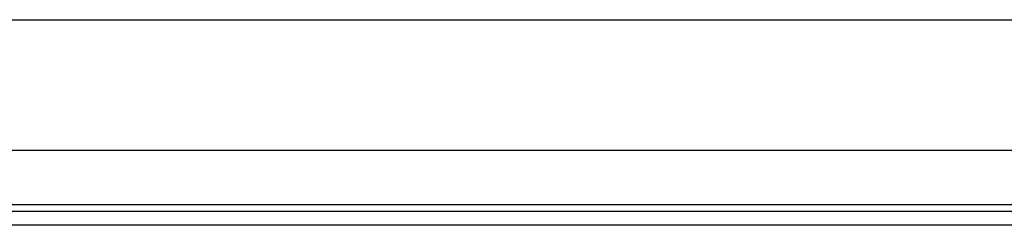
# Model space of a CAD drawing. Header units: inches. Extents: x 7 to 228, y 17 to 114.
# Tile 52 of 143: x 40.904 to 45.619, y 57.133 to 58.116. Entities that reach past the tile are written whole.
import ezdxf

# ---------------------------------------------------------------- set-up
doc = ezdxf.new("R2010")
doc.units = ezdxf.units.IN
doc.header["$MEASUREMENT"] = 0
doc.layers.add('Visible Edges(ANSI)', color=7, linetype='Continuous', lineweight=25)
doc.layers.add('Visible Tangent Edges(ANSI)', color=7, linetype='Continuous', lineweight=25)

msp = doc.modelspace()

# ---------------------------------------------------------------- linework, layer by layer
at = {"layer": 'Visible Edges(ANSI)'}
for p, q in [((8.1781, 58.1163), (54.1141, 58.1163)), ((49.5427, 57.4913), (38.9515, 57.4913)), ((39.2896, 57.2013), (49.2046, 57.2013)), ((49.2046, 57.1333), (39.2896, 57.1333))]:
    msp.add_line(p, q, dxfattribs=at)
at = {"layer": 'Visible Tangent Edges(ANSI)'}
msp.add_line((39.2232, 57.2323), (49.271, 57.2323), dxfattribs=at)

doc.saveas('drawing.dxf')
